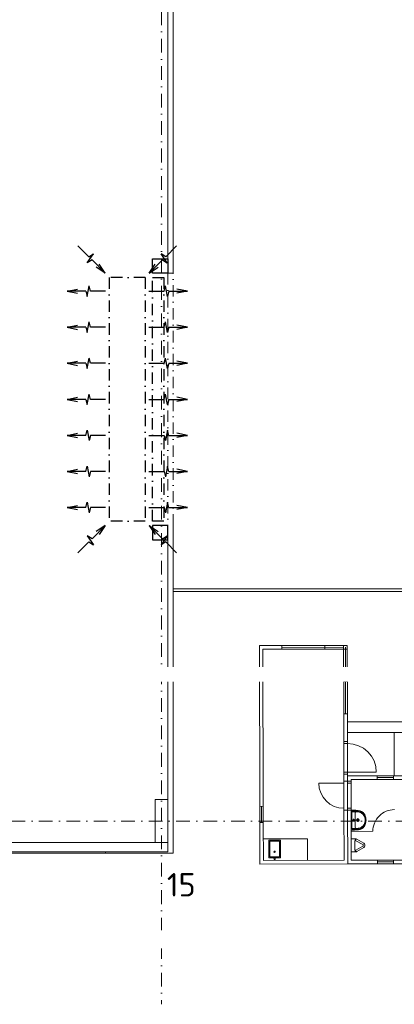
# Model space of a CAD drawing. Header units: millimetres. Extents: x -725694 to 4766210, y -2984614 to 2187451.
# Tile 184 of 256: x 434612 to 445016, y -5085 to 22233. Entities that reach past the tile are written whole.
import ezdxf
from ezdxf import colors
from ezdxf.entities.mleader import LeaderData, LeaderLine
from ezdxf.math import Vec2, Vec3

# ---------------------------------------------------------------- set-up
doc = ezdxf.new("R2010")
doc.units = ezdxf.units.MM
for name, pattern in [('CENTERX2', [101.6, 63.5, -12.7, 12.7, -12.7]), ('DASHDOT', [25.4, 12.7, -6.35, 0, -6.35]), ('ČERCHOVANÁ', [25.4, 12.7, -6.35, 0, -6.35])]:
    doc.linetypes.add(name, pattern=pattern)
doc.layers.add('___vzt clony', color=7, linetype='Continuous')
for name, color, linetype, lineweight in [('A99_N_txt-popis-200', 7, 'Continuous', 5), ('A99_N_txt-popis-50 @ 200', 7, 'Continuous', 9), ('A99_S_kce-nad-vid', 7, 'DASHDOT', 5), ('A99_S_kce-pohl', 7, 'Continuous', 5), ('A99_S_kce-rez-sil', 7, 'Continuous', 15), ('A99_S_kce-rez-ten', 7, 'Continuous', 9), ('A99_S_osy', 7, 'CENTERX2', 5), ('A99_S_otvory', 7, 'Continuous', 5), ('A99_S_sloupy', 7, 'Continuous', 5)]:
    doc.layers.add(name, color=color, linetype=linetype, lineweight=lineweight)
doc.styles.add('A99_popis', font='isocpeur.ttf')
doc.styles.add('ad_popis 100', font='isocpeur.ttf', dxfattribs={"height": 200})

# ---------------------------------------------------------------- blocks, each defined once
blk = doc.blocks.new('800-100')
at = {"linetype": 'Continuous', "lineweight": 0}
for p, q in [((0, -100), (0, 800)), ((50, 0), (-850, 0)), ((-800, -100), (-800, 0)), ((50, -100), (-850, -100))]:
    blk.add_line(p, q, dxfattribs=at)
blk.add_arc((0, 0), 800, 90, 180, dxfattribs=at)

msp = doc.modelspace()

# ---------------------------------------------------------------- linework, layer by layer
at = {"layer": '___vzt clony'}
for p, q in [((436229.9, 15956.8), (436528.7, 15658)), ((438970.1, 15956.8), (438671.3, 15658)), ((436489.4, 15490.4), (436659.8, 15733.7)), ((436528.7, 15658), (436659.8, 15733.7)), ((438710.6, 15490.4), (438540.2, 15733.7)), ((438671.3, 15658), (438540.2, 15733.7)), ((436620.6, 15566.1), (436489.4, 15490.4)), ((436620.6, 15566.1), (436988.3, 15198.4)), ((436988.3, 15198.4), (436740.1, 15363.9)), ((436988.3, 15198.4), (436822.8, 15446.6)), ((438579.4, 15566.1), (438211.7, 15198.4)), ((438211.7, 15198.4), (438377.2, 15446.6)), ((438211.7, 15198.4), (438459.9, 15363.9)), ((438579.4, 15566.1), (438710.6, 15490.4)), ((436620.6, 7833.9), (436988.3, 8201.6)), ((436988.3, 8201.6), (436740.1, 8036.1)), ((436988.3, 8201.6), (436822.8, 7953.4)), ((438579.4, 7833.9), (438211.7, 8201.6)), ((438211.7, 8201.6), (438459.9, 8036.1)), ((438211.7, 8201.6), (438377.2, 7953.4)), ((436229.9, 7443.2), (436528.7, 7742)), ((436489.4, 7909.6), (436659.8, 7666.3)), ((436620.6, 7833.9), (436489.4, 7909.6)), ((436528.7, 7742), (436659.8, 7666.3)), ((438710.6, 7909.6), (438540.2, 7666.3)), ((438671.3, 7742), (438540.2, 7666.3)), ((438579.4, 7833.9), (438710.6, 7909.6)), ((438970.1, 7443.2), (438671.3, 7742))]:
    msp.add_line(p, q, dxfattribs=at)
at = {"layer": '___vzt clony', "linetype": 'ČERCHOVANÁ', "ltscale": 25}
for p, q in [((438100, 15080), (437100, 15080)), ((437100, 15080), (437100, 8320)), ((438100, 15080), (438100, 8320)), ((438100, 8320), (437100, 8320))]:
    msp.add_line(p, q, dxfattribs=at)
at = {"layer": '___vzt clony', "ltscale": 0.5}
for p, q in [((435927.5, 14700), (436220, 14758.5)), ((436486.7, 14553.7), (436538.3, 14846.2)), ((436577.5, 14700), (436538.3, 14846.2)), ((438622.5, 14700), (438661.7, 14846.2)), ((438713.3, 14553.7), (438661.7, 14846.2)), ((439272.5, 14700), (438980, 14758.5)), ((436447.5, 14700), (435927.5, 14700)), ((435927.5, 14700), (436220, 14641.5)), ((436447.5, 14700), (436486.7, 14553.7)), ((437000, 14700), (436577.5, 14700)), ((438200, 14700), (438622.5, 14700)), ((438752.5, 14700), (438713.3, 14553.7)), ((438752.5, 14700), (439272.5, 14700)), ((439272.5, 14700), (438980, 14641.5)), ((435927.5, 13700), (436220, 13758.5)), ((436447.5, 13700), (435927.5, 13700)), ((435927.5, 13700), (436220, 13641.5)), ((436447.5, 13700), (436486.7, 13553.7)), ((436486.7, 13553.7), (436538.3, 13846.2)), ((436577.5, 13700), (436538.3, 13846.2)), ((437000, 13700), (436577.5, 13700)), ((438200, 13700), (438622.5, 13700)), ((438622.5, 13700), (438661.7, 13846.2)), ((438713.3, 13553.7), (438661.7, 13846.2)), ((438752.5, 13700), (438713.3, 13553.7)), ((438752.5, 13700), (439272.5, 13700)), ((439272.5, 13700), (438980, 13758.5)), ((439272.5, 13700), (438980, 13641.5)), ((436486.7, 12553.7), (436538.3, 12846.2)), ((436577.5, 12700), (436538.3, 12846.2)), ((438622.5, 12700), (438661.7, 12846.2)), ((438713.3, 12553.7), (438661.7, 12846.2)), ((435927.5, 12700), (436220, 12758.5)), ((436447.5, 12700), (435927.5, 12700)), ((435927.5, 12700), (436220, 12641.5)), ((436447.5, 12700), (436486.7, 12553.7)), ((437000, 12700), (436577.5, 12700)), ((438200, 12700), (438622.5, 12700)), ((438752.5, 12700), (438713.3, 12553.7)), ((438752.5, 12700), (439272.5, 12700)), ((439272.5, 12700), (438980, 12758.5)), ((439272.5, 12700), (438980, 12641.5)), ((435927.5, 11700), (436220, 11758.5)), ((436486.7, 11553.7), (436538.3, 11846.2)), ((436577.5, 11700), (436538.3, 11846.2)), ((438622.5, 11700), (438661.7, 11846.2)), ((438713.3, 11553.7), (438661.7, 11846.2)), ((439272.5, 11700), (438980, 11758.5)), ((436447.5, 11700), (435927.5, 11700)), ((435927.5, 11700), (436220, 11641.5)), ((436447.5, 11700), (436486.7, 11553.7)), ((437000, 11700), (436577.5, 11700)), ((438200, 11700), (438622.5, 11700)), ((438752.5, 11700), (438713.3, 11553.7)), ((438752.5, 11700), (439272.5, 11700)), ((439272.5, 11700), (438980, 11641.5)), ((435927.5, 10700), (436220, 10758.5)), ((436447.5, 10700), (435927.5, 10700)), ((435927.5, 10700), (436220, 10641.5)), ((436447.5, 10700), (436486.7, 10846.3)), ((436486.7, 10846.3), (436538.3, 10553.8)), ((436577.5, 10700), (436538.3, 10553.8)), ((437000, 10700), (436577.5, 10700)), ((438200, 10700), (438622.5, 10700)), ((438622.5, 10700), (438661.7, 10553.8)), ((438713.3, 10846.3), (438661.7, 10553.8)), ((438752.5, 10700), (438713.3, 10846.3)), ((438752.5, 10700), (439272.5, 10700)), ((439272.5, 10700), (438980, 10758.5)), ((439272.5, 10700), (438980, 10641.5)), ((436447.5, 9700), (436486.7, 9846.3)), ((436486.7, 9846.3), (436538.3, 9553.8)), ((438713.3, 9846.3), (438661.7, 9553.8)), ((438752.5, 9700), (438713.3, 9846.3)), ((435927.5, 9700), (436220, 9758.5)), ((436447.5, 9700), (435927.5, 9700)), ((435927.5, 9700), (436220, 9641.5)), ((436577.5, 9700), (436538.3, 9553.8)), ((437000, 9700), (436577.5, 9700)), ((438200, 9700), (438622.5, 9700)), ((438622.5, 9700), (438661.7, 9553.8)), ((438752.5, 9700), (439272.5, 9700)), ((439272.5, 9700), (438980, 9758.5)), ((439272.5, 9700), (438980, 9641.5)), ((435927.5, 8700), (436220, 8758.5)), ((436447.5, 8700), (436486.7, 8846.3)), ((436486.7, 8846.3), (436538.3, 8553.8)), ((438713.3, 8846.3), (438661.7, 8553.8)), ((438752.5, 8700), (438713.3, 8846.3)), ((439272.5, 8700), (438980, 8758.5)), ((436447.5, 8700), (435927.5, 8700)), ((435927.5, 8700), (436220, 8641.5)), ((436577.5, 8700), (436538.3, 8553.8)), ((437000, 8700), (436577.5, 8700)), ((438200, 8700), (438622.5, 8700)), ((438622.5, 8700), (438661.7, 8553.8)), ((438752.5, 8700), (439272.5, 8700)), ((439272.5, 8700), (438980, 8641.5))]:
    msp.add_line(p, q, dxfattribs=at)
at = {"layer": '___vzt clony', "ltscale": 2}
for points in [[(438300, 15200), (438300, 15600), (438725.5, 15600), (438725.5, 15200)], [(438300, 8200), (438300, 7800), (438725.5, 7800), (438725.5, 8200)]]:
    msp.add_lwpolyline(points, close=True, dxfattribs=at)
at = {"layer": '___vzt clony', "linetype": 'ČERCHOVANÁ', "ltscale": 25}
msp.add_lwpolyline([(438300, 15080), (438614.1, 15080), (438614.1, 8320), (438300, 8320)], close=True, dxfattribs=at)
at = {"layer": 'A99_S_kce-nad-vid', "linetype": 'ČERCHOVANÁ', "ltscale": 25}
for p, q in [((438725.5, 15200), (438725.5, 8200)), ((438875, 8200), (438875.5, 15200))]:
    msp.add_line(p, q, dxfattribs=at)
at = {"layer": 'A99_S_kce-pohl'}
msp.add_line((414800, -600), (438630, -600), dxfattribs=at)
at = {"layer": 'A99_S_kce-rez-sil'}
for p, q in [((438875.5, 15200), (438875.5, 26650)), ((438725.5, 15200), (438725.5, 26350)), ((438725.5, 15200), (438875.5, 15200)), ((438725.5, -200), (438725.5, 8200)), ((438875, -890), (438875, 8200)), ((438725.5, -600), (438725.5, -850))]:
    msp.add_line(p, q, dxfattribs=at)
at = {"layer": 'A99_S_kce-rez-ten', "lineweight": 9, "ltscale": 2}
for p, q in [((441267.6, 4865.7), (441887.6, 4867)), ((441887.6, 4867), (441267.6, 4865.7)), ((441267.6, 4865.7), (441887.6, 4867)), ((441887.6, 4867), (441267.6, 4865.7)), ((441277, 407.7), (441267.6, 4865.7)), ((441277, 407.7), (441267.6, 4865.7)), ((441887.8, 4767), (441367.8, 4765.9)), ((441887.8, 4767), (441367.8, 4765.9)), ((441367.8, 4765.9), (441377, 407.9)), ((441367.8, 4765.9), (441377, 407.9)), ((443707.6, 4870.8), (441887.6, 4867)), ((443707.6, 4870.8), (441887.6, 4867)), ((441887.8, 4767), (441887.6, 4867)), ((441887.8, 4767), (441887.6, 4867)), ((441887.7, 4817), (443607.7, 4820.6)), ((441887.7, 4817), (443607.7, 4820.6)), ((443607.8, 4770.6), (441887.8, 4767)), ((443607.8, 4770.6), (441887.8, 4767)), ((443087.8, 4769.5), (443087.6, 4869.5)), ((443087.8, 4769.5), (443087.6, 4869.5)), ((443607.8, 4770.6), (443611.6, 2970.6)), ((443607.8, 4770.6), (443611.6, 2970.6)), ((443661.6, 2970.7), (443657.7, 4820.7)), ((443661.6, 2970.7), (443657.7, 4820.7)), ((443711.6, 2970.8), (443707.6, 4870.8)), ((443707.6, 4870.8), (443711.6, 2970.8)), ((443707.8, 4770.8), (443707.6, 4870.8)), ((443711.6, 2970.8), (443707.6, 4870.8)), ((443707.6, 4870.8), (443711.6, 2970.8)), ((443707.8, 4770.8), (443707.6, 4870.8)), ((443613.2, 2202.6), (443611.6, 2970.6)), ((443613.2, 2202.6), (443611.6, 2970.6)), ((443711.6, 2970.8), (443713.2, 2202.8)), ((443711.6, 2970.8), (443713.2, 2202.8)), ((455520, 2777.8), (443712, 2752.8)), ((455520, 2777.8), (443712, 2752.8)), ((443712.7, 2452.8), (454012.7, 2474.6)), ((443712.7, 2452.8), (454012.7, 2474.6)), ((443713.2, 2202.8), (443613.2, 2202.6)), ((443713.2, 2202.8), (443613.2, 2202.6)), ((445015.2, 1255.6), (445012.7, 2455.6)), ((445015.2, 1255.6), (445012.7, 2455.6)), ((443715.1, 1302.8), (443615.1, 1302.6)), ((443715.1, 1302.8), (443615.1, 1302.6)), ((443715.5, 1102.8), (443615.5, 1102.6)), ((443715.5, 1102.8), (443615.5, 1102.6)), ((443715.5, 1102.8), (443615.5, 1102.6)), ((443715.5, 1102.8), (443615.5, 1102.6)), ((443615.6, 1052.6), (443615.5, 1102.6)), ((443615.6, 1052.6), (443615.5, 1102.6)), ((443615.6, 1052.6), (443615.5, 1102.6)), ((443615.6, 1052.6), (443615.5, 1102.6)), ((444540.7, 1254.6), (443715.2, 1252.8)), ((444540.7, 1254.6), (443715.2, 1252.8)), ((444540.7, 1254.6), (443715.2, 1252.8)), ((444540.7, 1254.6), (443715.2, 1252.8)), ((443715.5, 1102.8), (443715.2, 1252.8)), ((443715.5, 1102.8), (443715.2, 1252.8)), ((443717.2, 302.8), (443715.4, 1177.8)), ((443717.2, 302.8), (443715.4, 1177.8)), ((443715.5, 1102.8), (443815.5, 1103)), ((443715.5, 1102.8), (443815.5, 1103)), ((443815.4, 1153), (444540.9, 1154.6)), ((443815.4, 1153), (444540.9, 1154.6)), ((443815.4, 1153), (443815.5, 1103)), ((443815.4, 1153), (443815.5, 1103)), ((443815.4, 1153), (443815.5, 1103)), ((443815.4, 1153), (443815.5, 1103)), ((443815.6, 1053), (443815.5, 1103)), ((443815.6, 1053), (443815.5, 1103)), ((444990.7, 1255.5), (444540.7, 1254.6)), ((444990.7, 1255.5), (444540.7, 1254.6)), ((444540.9, 1154.6), (444540.7, 1254.6)), ((444540.9, 1154.6), (444540.7, 1254.6)), ((444990.8, 1205.5), (444540.8, 1204.6)), ((444990.8, 1205.5), (444540.8, 1204.6)), ((444990.9, 1155.5), (444540.9, 1154.6)), ((444990.9, 1155.5), (444540.9, 1154.6)), ((445227.9, 1256), (444990.7, 1255.5)), ((444990.7, 1255.5), (444990.9, 1155.5)), ((444990.7, 1255.5), (444990.9, 1155.5)), ((444990.9, 1155.5), (445778.1, 1157.2)), ((444990.9, 1155.5), (445778.1, 1157.2)), ((443615.6, 1052.6), (442915.6, 1051.1)), ((443615.6, 1052.6), (442915.6, 1051.1)), ((443615.6, 1052.6), (442915.6, 1051.1)), ((443615.6, 1052.6), (442915.6, 1051.1)), ((443617.1, 352.6), (443615.6, 1052.6)), ((443617.2, 302.6), (443615.6, 1052.6)), ((443617.1, 352.6), (443615.6, 1052.6)), ((443617.2, 302.6), (443615.6, 1052.6)), ((443715.6, 1052.8), (443815.6, 1053)), ((443715.6, 1052.8), (443815.6, 1053)), ((443817.1, 353), (443815.6, 1053)), ((443817.1, 353), (443815.6, 1053)), ((441277, 407.7), (441377, 407.9)), ((441277, 407.7), (441377, 407.9)), ((441277, 407.7), (441278, -42.3)), ((441277, 407.7), (441278, -42.3)), ((441328, -42.2), (441327, 407.8)), ((441328, -42.2), (441327, 407.8)), ((441377, 407.9), (441378, -42.1)), ((441377, 407.9), (441378, -42.1)), ((443617.2, 302.6), (443617.1, 352.6)), ((443617.2, 302.6), (443617.1, 352.6)), ((443717.2, 302.8), (443617.2, 302.6)), ((443617.2, 302.6), (443717.2, 302.8)), ((443717.2, 302.8), (443617.2, 302.6)), ((443717.2, 302.8), (443617.2, 302.6)), ((443617.2, 302.6), (443717.2, 302.8)), ((443717.2, 302.8), (443617.2, 302.6)), ((443617.2, 302.6), (443617.3, 252.6)), ((443617.2, 302.6), (443620.2, -1087.4)), ((443617.2, 302.6), (443617.3, 252.6)), ((443617.2, 302.6), (443620.2, -1087.4)), ((443717.1, 352.8), (443817.1, 353)), ((443717.1, 352.8), (443817.1, 353)), ((443717.2, 302.8), (443817.2, 303)), ((443717.2, 302.8), (443817.2, 303)), ((443717.2, 302.8), (443720.4, -1187.2)), ((443720.4, -1187.2), (443717.2, 302.8)), ((443717.2, 302.8), (443720.4, -1187.2)), ((443717.2, 302.8), (443720.4, -1187.2)), ((443720.4, -1187.2), (443717.2, 302.8)), ((443717.2, 302.8), (443720.4, -1187.2)), ((443817.2, 303), (443817.1, 353)), ((443817.2, 303), (443817.1, 353)), ((443820.2, -1087), (443817.2, 303)), ((443820.2, -1087), (443817.2, 303)), ((441378, -42.1), (441278, -42.3)), ((441378, -42.1), (441278, -42.3)), ((441280.4, -1192.3), (441278, -42.3)), ((441280.4, -1192.3), (441278, -42.3)), ((441378, -42.1), (441380.2, -1092.1)), ((441378, -42.1), (441380.2, -1092.1)), ((441378.9, -492.1), (442601.9, -489.5)), ((441378.9, -492.1), (442601.9, -489.5)), ((442601.9, -489.5), (442603.2, -1089.5)), ((442601.9, -489.5), (442603.2, -1089.5)), ((444418.5, -285.7), (443818.5, -287)), ((444418.5, -285.7), (443818.5, -287)), ((441380.2, -1092.1), (443620.2, -1087.4)), ((441380.2, -1092.1), (443620.2, -1087.4)), ((444545.6, -1085.4), (443820.2, -1087)), ((444545.6, -1085.4), (443820.2, -1087)), ((444995.6, -1084.5), (444545.6, -1085.4)), ((444995.6, -1084.5), (444545.6, -1085.4)), ((444545.6, -1085.4), (444545.8, -1185.4)), ((444545.6, -1085.4), (444545.8, -1185.4)), ((447920.2, -1078.3), (444995.6, -1084.5)), ((447920.2, -1078.3), (444995.6, -1084.5)), ((444995.8, -1184.5), (444995.6, -1084.5)), ((444995.8, -1184.5), (444995.6, -1084.5)), ((443720.4, -1187.2), (441280.4, -1192.3)), ((443720.4, -1187.2), (441280.4, -1192.3)), ((444545.8, -1185.4), (443720.4, -1187.2)), ((444545.8, -1185.4), (443720.4, -1187.2)), ((444995.7, -1134.5), (444545.7, -1135.4)), ((444995.7, -1134.5), (444545.7, -1135.4)), ((444995.8, -1184.5), (444545.8, -1185.4)), ((444995.8, -1184.5), (444545.8, -1185.4)), ((448020.4, -1178.1), (444995.8, -1184.5)), ((448020.4, -1178.1), (444995.8, -1184.5))]:
    msp.add_line(p, q, dxfattribs=at)
at = {"layer": 'A99_S_kce-rez-ten', "lineweight": 5, "ltscale": 2}
for p, q in [((443817.2, 303), (443817.3, 253)), ((443817.2, 303), (443817.3, 253)), ((443817.2, 300.2), (443876.8, 300.3)), ((443817.2, 300.2), (443876.8, 300.3)), ((443818.4, -249.8), (443817.2, 300.2)), ((443818.4, -249.8), (443817.2, 300.2)), ((443837.3, 253), (443841.5, 280.3)), ((443837.3, 253), (443841.5, 280.3)), ((443876.8, 280.3), (443841.5, 280.3)), ((443876.8, 280.3), (443841.5, 280.3)), ((443838.3, -202.5), (443837.3, 253)), ((443838.3, -202.5), (443837.3, 253)), ((443918.7, 25.4), (443846.9, 25.3)), ((443918.7, 25.4), (443846.9, 25.3)), ((443882.7, 61.2), (443882.9, -10.5)), ((443882.7, 61.2), (443882.9, -10.5)), ((443927.8, 25.4), (443927.4, 225.4)), ((443927.8, 25.4), (443927.4, 225.4)), ((443927.8, 25.4), (443928.2, -174.6)), ((443927.8, 25.4), (443928.2, -174.6)), ((444048.8, 25.7), (443948.8, 25.5)), ((444048.8, 25.7), (443948.8, 25.5)), ((443998.7, 75.6), (443998.9, -24.4)), ((443998.7, 75.6), (443998.9, -24.4)), ((443878, -249.7), (443818.4, -249.8)), ((443878, -249.7), (443818.4, -249.8)), ((443838.3, -202.5), (443842.5, -229.7)), ((443838.3, -202.5), (443842.5, -229.7)), ((443877.9, -229.7), (443842.5, -229.7)), ((443877.9, -229.7), (443842.5, -229.7))]:
    msp.add_line(p, q, dxfattribs=at)
at = {"layer": 'A99_S_kce-rez-ten', "lineweight": 5}
for p, q in [((443818.9, -497.8), (443942.7, -497.5)), ((443819.7, -853.6), (443818.9, -497.8)), ((443942.8, -543.5), (443921.3, -543.6)), ((444142.6, -651.3), (443949.4, -545.2)), ((443976.1, -505.9), (444169.2, -612.1)), ((443918.9, -675.5), (443918.6, -565.1)), ((443918.9, -675.5), (443919.1, -785.8)), ((443943.3, -807.3), (443921.9, -807.4)), ((444142.7, -698.7), (443950, -805.6)), ((444169.4, -737.8), (443976.8, -844.8)), ((444148.7, -675), (444148.7, -661.1)), ((444148.7, -675), (444148.7, -688.9)), ((444199.7, -661), (444199.8, -674.9)), ((444199.8, -674.9), (444199.8, -688.8)), ((443943.4, -853.3), (443819.7, -853.6))]:
    msp.add_line(p, q, dxfattribs=at)
at = {"layer": 'A99_S_kce-rez-ten', "lineweight": 9, "ltscale": 2}
for points in [[(446334.9, 3346), (446334.9, 3346), (446334.9, 6445.7), (438880, 6445.7), (438880, 6445.7)], [(438880, 6365.7), (438880, 6365.7), (446254.9, 6365.7), (446254.9, 3280), (446254.9, 3280)], [(443609.7, 3870.6), (443709.7, 3870.8)], [(443609.7, 3870.6), (443709.7, 3870.8)], [(443611.6, 2970.6), (443711.6, 2970.8)], [(443611.6, 2970.6), (443711.6, 2970.8)], [(443615.5, 1102.6), (443615.1, 1302.6)], [(443615.5, 1102.6), (443615.1, 1302.6)], [(443715.5, 1102.8), (443715.1, 1302.8)], [(443715.5, 1102.8), (443715.1, 1302.8)]]:
    msp.add_lwpolyline(points, dxfattribs=at)
for points in [[(443607.8, 4770.6), (443707.8, 4770.8), (443707.6, 4870.8), (443607.6, 4870.6)], [(443607.8, 4770.6), (443707.8, 4770.8), (443707.6, 4870.8), (443607.6, 4870.6)], [(441854.8, -1019.3), (441527.7, -1020), (441526.6, -527.8), (441853.8, -527.1)], [(441854.8, -1019.3), (441527.7, -1020), (441526.6, -527.8), (441853.8, -527.1)], [(441824.7, -989.3), (441557.6, -989.9), (441556.7, -557.7), (441823.8, -557.2)], [(441824.7, -989.3), (441557.6, -989.9), (441556.7, -557.7), (441823.8, -557.2)]]:
    msp.add_lwpolyline(points, close=True, dxfattribs=at)
at = {"layer": 'A99_S_kce-rez-ten', "linetype": 'ByBlock', "lineweight": 9, "ltscale": 2}
msp.add_lwpolyline([(438375, 600), (438725, 600), (438725, -600), (438375, -600)], close=True, dxfattribs=at)
at = {"layer": 'A99_S_kce-rez-ten', "lineweight": 5, "ltscale": 2}
msp.add_lwpolyline([(443817.5, 253), (443817.3, 253)], dxfattribs=at)
msp.add_lwpolyline([(443817.5, 253), (443817.3, 253)], dxfattribs=at)
for centre, radius in [((443882.8, 25.3), 20), ((443882.8, 25.3), 20), ((443998.8, 25.6), 37.5), ((443998.8, 25.6), 37.5), ((443998.8, 25.6), 25), ((443998.8, 25.6), 25)]:
    msp.add_circle(centre, radius, dxfattribs=at)
at = {"layer": 'A99_S_kce-rez-ten', "lineweight": 9, "ltscale": 2}
for centre in [(441690.9, -854.2), (441690.9, -854.2), (441691.3, -1049), (441691.3, -1049)]:
    msp.add_circle(centre, 20.1, dxfattribs=at)
for centre, radius, start, end in [((443615.6, 1052.6), 700, 180.12122, 270.12122), ((443615.6, 1052.6), 700, 180.12122, 270.12122), ((443615.6, 1052.6), 700, 180.12122, 270.12122), ((443615.6, 1052.6), 700, 180.12122, 270.12122), ((445018.5, -284.4), 600, 90.12122, 180.12122), ((445018.5, -284.4), 600, 90.12122, 180.12122)]:
    msp.add_arc(centre, radius, start, end, dxfattribs=at)
at = {"layer": 'A99_S_kce-rez-ten', "lineweight": 5, "ltscale": 2}
for centre, radius, start, end in [((443873.1, -1222.8), 1523.1, 84.61399, 89.85945), ((443873.1, -1222.8), 1523.1, 84.61399, 89.85945), ((443873.1, -1222.8), 1503.1, 84.60327, 89.85772), ((443873.1, -1222.8), 1503.1, 84.60327, 89.85772), ((443988.4, 41.5), 233.7, 42.29439, 83.59166), ((443988.4, 41.5), 233.7, 42.29439, 83.59166), ((443995, 64.3), 230.3, 37.10844, 84.7609), ((443995, 64.3), 230.3, 37.10844, 84.7609), ((443924.9, -1065.4), 1321.3, 88.59431, 93.80045), ((443924.9, -1065.4), 1321.3, 88.59431, 93.80045), ((443957.4, 225.5), 30, 90.12122, 180.12122), ((443957.4, 225.5), 30, 90.12122, 180.12122), ((443969.9, 58.5), 197.3, 78.00989, 93.64991), ((443969.9, 58.5), 197.3, 78.00989, 93.64991), ((443989.5, 36.4), 216.3, 53.8824, 84.33061), ((443989.5, 36.4), 216.3, 53.8824, 84.33061), ((443990.8, 39.7), 212.8, 13.06762, 53.63637), ((443990.8, 39.7), 212.8, 13.06762, 53.63637), ((444005.7, 57.5), 210.1, 8.30544, 42.22648), ((444005.7, 57.5), 210.1, 8.30544, 42.22648), ((443997, 63.6), 229.1, 6.09345, 37.54533), ((443997, 63.6), 229.1, 6.09345, 37.54533), ((443802.4, 25.2), 400.7, 351.24317, 8.99926), ((443802.4, 25.2), 400.7, 351.24317, 8.99926), ((443817.8, 25.2), 400.7, 351.24317, 8.99926), ((443817.8, 25.2), 400.7, 351.24317, 8.99926), ((443829.2, 25.2), 400.7, 351.24317, 8.99926), ((443829.2, 25.2), 400.7, 351.24317, 8.99926), ((443920.3, 1118.3), 1323.4, 266.44595, 271.64416), ((443920.3, 1118.3), 1323.4, 266.44595, 271.64416), ((443867.8, 1273.4), 1503.1, 270.38472, 275.63917), ((443867.8, 1273.4), 1503.1, 270.38472, 275.63917), ((443867.8, 1273.4), 1523.1, 270.38299, 275.62844), ((443867.8, 1273.4), 1523.1, 270.38299, 275.62844), ((443958.2, -174.5), 30, 180.12122, 270.12122), ((443958.2, -174.5), 30, 180.12122, 270.12122), ((443970, -7.5), 197.3, 266.59252, 282.23255), ((443970, -7.5), 197.3, 266.59252, 282.23255), ((443989.6, 14.7), 216.3, 275.91183, 306.36003), ((443989.6, 14.7), 216.3, 275.91183, 306.36003), ((443988.5, 9.7), 233.7, 276.65078, 317.94804), ((443988.5, 9.7), 233.7, 276.65078, 317.94804), ((443995.2, -13.1), 230.3, 275.48154, 323.134), ((443995.2, -13.1), 230.3, 275.48154, 323.134), ((443990.9, 11.4), 212.8, 306.60607, 347.17482), ((443990.9, 11.4), 212.8, 306.60607, 347.17482), ((444005.8, -6.3), 210.1, 318.01596, 351.937), ((444005.8, -6.3), 210.1, 318.01596, 351.937), ((443997.2, -12.4), 229.1, 322.69711, 354.14899), ((443997.2, -12.4), 229.1, 322.69711, 354.14899)]:
    msp.add_arc(centre, radius, start, end, dxfattribs=at)
at = {"layer": 'A99_S_kce-rez-ten', "lineweight": 5, "extrusion": (0, 0, -1)}
for centre, major_axis, start_param, end_param in [((444023.7, -564.9), (105.1, 0.2), 3.1415927, 3.5486335), ((443942.2, -533.4), (16.4, 0), 3.5486335, 5.2875666), ((443942.8, -555), (63.8, 0.1), -1.5707963, -1.0206213), ((443942.8, -555), (12.8, 0), 4.712389, 5.262564), ((444024.2, -785.6), (105.1, 0.2), 2.7345519, 3.1415927), ((443943.3, -795.8), (12.8, 0), 1.0206213, 1.5707963), ((444135.9, -661.1), (12.8, 0), -1.0206213, 0), ((444136, -688.9), (12.8, 0), 0, 1.0206213), ((444135.9, -661.1), (63.8, 0.1), -1.0206213, 0), ((444136, -688.9), (63.8, 0.1), 0, 1.0206213), ((443942.8, -817.4), (16.4, 0), 0.9956187, 2.7345519), ((443943.3, -795.8), (63.8, 0.1), 1.0206213, 1.5707963)]:
    msp.add_ellipse(centre, major_axis=major_axis, ratio=0.900435, start_param=start_param, end_param=end_param, dxfattribs=at)
at = {"layer": 'A99_S_osy', "linetype": 'DASHDOT', "lineweight": 5, "ltscale": 30}
for p, q in [((438550, 100200), (438550, -5085)), ((487349.6, 0), (296400, 0))]:
    msp.add_line(p, q, dxfattribs=at)
at = {"layer": 'A99_S_otvory', "color": 30, "lineweight": 20}
for p, q in [((415050, -850), (438725.5, -850)), ((438875, -890), (415200, -890)), ((437000, -850), (437000, -890))]:
    msp.add_line(p, q, dxfattribs=at)
at = {"layer": 'A99_S_sloupy', "linetype": 'Continuous', "lineweight": 20, "ltscale": 2}
msp.add_lwpolyline([(438375, 600), (438725, 600), (438725, -600), (438375, -600)], close=True, dxfattribs=at)

# ---------------------------------------------------------------- block references
at = {"layer": 'A99_S_kce-rez-ten', "lineweight": 9, "ltscale": 2, "rotation": 270.1212188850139}
msp.add_blockref('800-100', (443715, 1352.8), dxfattribs=at)
msp.add_blockref('800-100', (443715, 1352.8), dxfattribs=at)

# ---------------------------------------------------------------- texts
at = {"layer": 'A99_N_txt-popis-200', "color": 1, "lineweight": 0, "insert": (438700, -1443.3), "char_height": 650, "attachment_point": 1, "style": 'ad_popis 100'}
msp.add_mtext_dynamic_manual_height_columns('15', width=832.5, gutter_width=1000, heights=[0], dxfattribs=at)

# ---------------------------------------------------------------- leaders
at = {"layer": 'A99_N_txt-popis-50 @ 200', "lineweight": 9}
ml = msp.add_multileader_mtext('Standard', dxfattribs=at)
ml.set_content('\\A1;{\\fISOCPEUR|b1|i0|c238|p34;\\C256;vertikal. panely minerální vlákno, tl.150mm, U=0,279W/M\\H0.7x;\\S2^ ;\\H1.42857x;K, EI 120 DP1\\Pexterier RAL 9006, interier RAL 9010}', color=1, style='A99_popis')
ml.set_leader_properties(color=256, linetype='ByLayer', lineweight=-1)
ml.build(insert=Vec2(0, 0))
ml.multileader.update_dxf_attribs({"dogleg_length": 6.4, "arrow_head_size": 200, "scale": 200})
ctx = ml.context
ctx.base_point, ctx.scale, ctx.char_height, ctx.arrow_head_size, ctx.landing_gap_size, ctx.plane_origin = Vec3(3617.5, 14787.5), 200, 400, 200, 400, Vec3(-1491.2, 7325.4)
notes = []
notes.append((ctx, [(0, (1, 1, 0), (2337.5, 14787.5), (1, 0), 1280, [(0, [(-557.5, 14787.5)], 0, [])])]))
ctx.mtext.insert, ctx.mtext.width, ctx.mtext.flow_direction = Vec3(4017.5, 15026.3), 10741.384, 5
ml = msp.add_multileader_mtext('Standard', dxfattribs=at)
ml.set_content('\\A1;{\\C256;výměna stávajících sekčních vrat za nová  }', color=1, style='A99_popis')
ml.set_leader_properties(color=256, linetype='ByLayer', lineweight=-1)
ml.build(insert=Vec2(0, 0))
ml.multileader.update_dxf_attribs({"dogleg_length": 6.4, "arrow_head_size": 200, "scale": 200})
ctx = ml.context
ctx.base_point, ctx.scale, ctx.char_height, ctx.arrow_head_size, ctx.landing_gap_size, ctx.plane_origin = Vec3(2700, 5010), 200, 400, 200, 400, Vec3(2512.5, -3085)
notes.append((ctx, [(0, (1, 1, 0), (1420, 5010), (1, 0), 1280, [(0, [(-175, 5010)], 0, [])])]))
ctx.mtext.insert, ctx.mtext.width, ctx.mtext.flow_direction = Vec3(3100, 5210.2), 5995, 5
for ctx, leaders in notes:
    for number, flags, end, landing, length, lines in leaders:
        leader = LeaderData()
        leader.index, (leader.has_last_leader_line, leader.has_dogleg_vector, leader.attachment_direction) = number, flags
        leader.last_leader_point, leader.dogleg_vector, leader.dogleg_length = Vec3(end), Vec3(landing), length
        for number, points, colour, breaks in lines:
            line = LeaderLine()
            line.index, line.vertices, line.color, line.breaks = number, Vec3.list(points), colors.encode_raw_color(colour), breaks
            leader.lines.append(line)
        ctx.leaders.append(leader)

# ---------------------------------------------------------------- next in the draw order: leaders
ml = msp.add_multileader_mtext('Standard', dxfattribs=at)
ml.set_content('\\A1;{\\C256;výměna vrat}', color=1, style='A99_popis')
ml.set_leader_properties(color=256, linetype='ByLayer', lineweight=-1)
ml.build(insert=Vec2(0, 0))
ml.multileader.update_dxf_attribs({"dogleg_length": 1, "arrow_head_size": 200, "scale": 200})
ctx = ml.context
ctx.base_point, ctx.scale, ctx.char_height, ctx.arrow_head_size, ctx.landing_gap_size, ctx.plane_origin = Vec3(300930, 4010), 200, 400, 200, 250, Vec3(303735, -5025.8)
notes = []
notes.append((ctx, [(0, (1, 1, 0), (300285, 4010), (1, 0), 645, [(0, [(299765, 4010)], 0, [])])]))
ctx.mtext.insert, ctx.mtext.width, ctx.mtext.defined_height, ctx.mtext.flow_direction = Vec3(301180, 4270), 3255, 1693.3, 5
ctx.mtext.has_bg_fill, ctx.mtext.bg_color, ctx.mtext.bg_scale_factor, ctx.mtext.bg_transparency, ctx.mtext.use_window_bg_color = 1, -1073741824, 1, 0, 1
ml = msp.add_multileader_mtext('Standard', dxfattribs=at)
ml.set_content('\\A1;{\\C256;demontáž stěnových panelů PUR, tl.40mm, včetně výplní otvorů a klempířských výrobků}', color=1, style='A99_popis')
ml.set_leader_properties(color=256, linetype='ByLayer', lineweight=-1)
ml.build(insert=Vec2(0, 0))
ml.multileader.update_dxf_attribs({"dogleg_length": 1, "arrow_head_size": 300, "scale": 200})
ctx = ml.context
ctx.base_point, ctx.scale, ctx.char_height, ctx.arrow_head_size, ctx.landing_gap_size, ctx.plane_origin = Vec3(301405, -3355), 200, 500, 300, 250, Vec3(314625, -10211)
notes.append((ctx, [(1, (1, 1, 0), (317590, -3355), (-1, 0), 585, [(0, [(317590, -890)], 0, [])])]))
ctx.mtext.insert, ctx.mtext.width, ctx.mtext.flow_direction = Vec3(301655, -3030), 15225, 5
ctx.mtext.has_bg_fill, ctx.mtext.bg_color, ctx.mtext.bg_scale_factor, ctx.mtext.bg_transparency, ctx.mtext.use_window_bg_color = 1, -1073741824, 1, 0, 1
for ctx, leaders in notes:
    for number, flags, end, landing, length, lines in leaders:
        leader = LeaderData()
        leader.index, (leader.has_last_leader_line, leader.has_dogleg_vector, leader.attachment_direction) = number, flags
        leader.last_leader_point, leader.dogleg_vector, leader.dogleg_length = Vec3(end), Vec3(landing), length
        for number, points, colour, breaks in lines:
            line = LeaderLine()
            line.index, line.vertices, line.color, line.breaks = number, Vec3.list(points), colors.encode_raw_color(colour), breaks
            leader.lines.append(line)
        ctx.leaders.append(leader)

# ---------------------------------------------------------------- next in the draw order: leaders
ml = msp.add_multileader_mtext('Standard', dxfattribs=at)
ml.set_content('\\A1;{\\C256;demontáž stěnových panelů PUR, tl.40mm, včetně výplní otvorů a klempířských výrobků}', color=1, style='A99_popis')
ml.set_leader_properties(color=256, linetype='ByLayer', lineweight=-1)
ml.build(insert=Vec2(0, 0))
ml.multileader.update_dxf_attribs({"dogleg_length": 1, "arrow_head_size": 300, "scale": 200})
ctx = ml.context
ctx.base_point, ctx.scale, ctx.char_height, ctx.arrow_head_size, ctx.landing_gap_size, ctx.plane_origin = Vec3(394110, -3355), 200, 500, 300, 250, Vec3(407330, -10211)
notes = []
notes.append((ctx, [(1, (1, 1, 0), (410295, -3355), (-1, 0), 585, [(0, [(410295, -890)], 0, [])])]))
ctx.mtext.insert, ctx.mtext.width, ctx.mtext.flow_direction = Vec3(394360, -3030), 15225, 5
ctx.mtext.has_bg_fill, ctx.mtext.bg_color, ctx.mtext.bg_scale_factor, ctx.mtext.bg_transparency, ctx.mtext.use_window_bg_color = 1, -1073741824, 1, 0, 1
for ctx, leaders in notes:
    for number, flags, end, landing, length, lines in leaders:
        leader = LeaderData()
        leader.index, (leader.has_last_leader_line, leader.has_dogleg_vector, leader.attachment_direction) = number, flags
        leader.last_leader_point, leader.dogleg_vector, leader.dogleg_length = Vec3(end), Vec3(landing), length
        for number, points, colour, breaks in lines:
            line = LeaderLine()
            line.index, line.vertices, line.color, line.breaks = number, Vec3.list(points), colors.encode_raw_color(colour), breaks
            leader.lines.append(line)
        ctx.leaders.append(leader)

# ---------------------------------------------------------------- next in the draw order: leaders
ml = msp.add_multileader_mtext('Standard', dxfattribs=at)
ml.set_content('\\A1;{\\fISOCPEUR|b1|i0|c238|p34;\\C256;vertikal. panely minerální vlákno, tl.150mm, U=0,279W/M\\H0.7x;\\S2^ ;\\H1.42857x;K, EI 120 DP1\\Pexterier RAL 9006, interier RAL 9010}', color=1, style='A99_popis')
ml.set_leader_properties(color=256, linetype='ByLayer', lineweight=-1)
ml.build(insert=Vec2(0, 0))
ml.multileader.update_dxf_attribs({"dogleg_length": 6.4, "arrow_head_size": 200, "scale": 200})
ctx = ml.context
ctx.base_point, ctx.scale, ctx.char_height, ctx.arrow_head_size, ctx.landing_gap_size, ctx.plane_origin = Vec3(48250, 4031.2), 200, 400, 200, 400, Vec3(43141.3, -3430.9)
notes = []
notes.append((ctx, [(0, (1, 1, 0), (46970, 4031.2), (1, 0), 1280, [(0, [(46970, -850)], 0, [])])]))
ctx.mtext.insert, ctx.mtext.width, ctx.mtext.flow_direction = Vec3(48650, 4270), 10741.384, 5
ml = msp.add_multileader_mtext('Standard', dxfattribs=at)
ml.set_content('\\A1;{\\fISOCPEUR|b1|i0|c238|p34;\\C256;vertikal. panely minerální vlákno, tl.150mm, U=0,279W/M\\H0.7x;\\S2^ ;\\H1.42857x;K, EI 120 DP1\\Pexterier RAL 9006, interier RAL 9010}', color=1, style='A99_popis')
ml.set_leader_properties(color=256, linetype='ByLayer', lineweight=-1)
ml.build(insert=Vec2(0, 0))
ml.multileader.update_dxf_attribs({"dogleg_length": 6.4, "arrow_head_size": 200, "scale": 200})
ctx = ml.context
ctx.base_point, ctx.scale, ctx.char_height, ctx.arrow_head_size, ctx.landing_gap_size, ctx.plane_origin = Vec3(121145, 4031.2), 200, 400, 200, 400, Vec3(116036.3, -3430.9)
notes.append((ctx, [(0, (1, 1, 0), (119865, 4031.2), (1, 0), 1280, [(0, [(119865, -850)], 0, [])])]))
ctx.mtext.insert, ctx.mtext.width, ctx.mtext.flow_direction = Vec3(121545, 4270), 10741.384, 5
for ctx, leaders in notes:
    for number, flags, end, landing, length, lines in leaders:
        leader = LeaderData()
        leader.index, (leader.has_last_leader_line, leader.has_dogleg_vector, leader.attachment_direction) = number, flags
        leader.last_leader_point, leader.dogleg_vector, leader.dogleg_length = Vec3(end), Vec3(landing), length
        for number, points, colour, breaks in lines:
            line = LeaderLine()
            line.index, line.vertices, line.color, line.breaks = number, Vec3.list(points), colors.encode_raw_color(colour), breaks
            leader.lines.append(line)
        ctx.leaders.append(leader)

doc.saveas('drawing.dxf')
